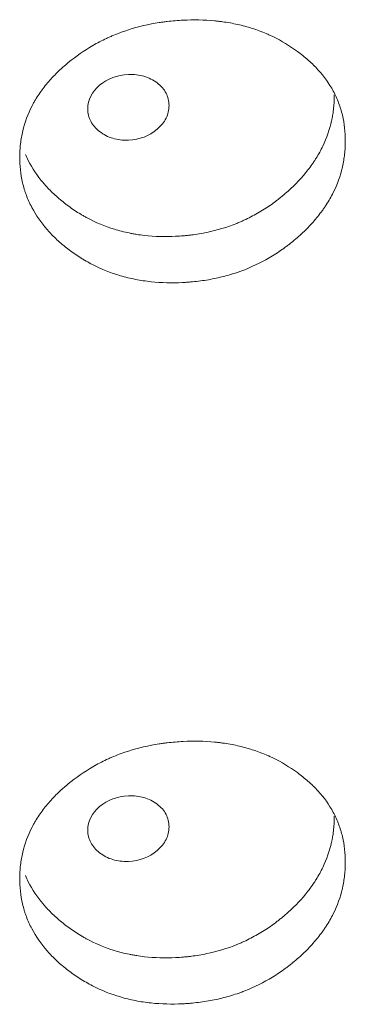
# Model space of a CAD drawing. Header units: millimetres. Extents: x 4 to 1188, y 1 to 840.
# Tile 174 of 203: x 1099.21 to 1100.37, y 298.37 to 301.88. Entities that reach past the tile are written whole.
import ezdxf

# ---------------------------------------------------------------- set-up
doc = ezdxf.new("R2010")
doc.units = ezdxf.units.MM
doc.layers.add('1', color=7, linetype='Continuous')

msp = doc.modelspace()

# ---------------------------------------------------------------- linework, layer by layer
at = {"layer": '1', "color": 154, "linetype": 'Continuous', "lineweight": 13}
for points, knots in [([(1100.3676, 301.4443), (1100.3676, 301.4424), (1100.3676, 301.4404), (1100.3675, 301.4365), (1100.3674, 301.4307), (1100.3669, 301.417), (1100.3653, 301.3975), (1100.3632, 301.3819), (1100.3612, 301.3701), (1100.3605, 301.3662), (1100.3589, 301.3585), (1100.3581, 301.3546), (1100.3501, 301.3198), (1100.3393, 301.2896), (1100.3174, 301.2456), (1100.3091, 301.2311), (1100.2976, 301.2133), (1100.2952, 301.2097), (1100.2904, 301.2027), (1100.283, 301.1922), (1100.2751, 301.1819), (1100.2589, 301.1618), (1100.2474, 301.1488), (1100.2291, 301.13), (1100.2228, 301.1238), (1100.21, 301.1117), (1100.2034, 301.1057), (1100.1899, 301.094), (1100.183, 301.0882), (1100.1724, 301.0797), (1100.1689, 301.0769), (1100.1617, 301.0713), (1100.1581, 301.0686), (1100.1398, 301.0552), (1100.1248, 301.045), (1100.0781, 301.0164), (1100.0451, 300.9998), (1100.0055, 300.9843), (1100.001, 300.9826), (1099.9922, 300.9794), (1099.9788, 300.9747), (1099.9654, 300.9705), (1099.9383, 300.9625), (1099.9201, 300.9581), (1099.8833, 300.9505), (1099.8647, 300.9475), (1099.8366, 300.9441), (1099.8272, 300.9431), (1099.813, 300.9419), (1099.8082, 300.9415), (1099.7988, 300.9409), (1099.794, 300.9406), (1099.7515, 300.9385), (1099.714, 300.9393), (1099.6585, 300.9452), (1099.64, 300.948), (1099.6035, 300.9551), (1099.5856, 300.9595), (1099.5335, 300.9748), (1099.4923, 300.9914), (1099.4537, 301.0124), (1099.4385, 301.0212), (1099.4309, 301.0257), (1099.4089, 301.0398), (1099.3948, 301.0497), (1099.3679, 301.0704), (1099.3549, 301.0813), (1099.3365, 301.0984), (1099.3275, 301.1071), (1099.3189, 301.1162), (1099.3132, 301.1223), (1099.3104, 301.1254), (1099.2859, 301.1534), (1099.2676, 301.1798), (1099.2457, 301.2216), (1099.2377, 301.2395), (1099.2311, 301.258), (1099.2286, 301.2654), (1099.2274, 301.2691), (1099.2241, 301.2804), (1099.2221, 301.288), (1099.2133, 301.3258), (1099.2094, 301.364), (1099.2105, 301.4028), (1099.2114, 301.4183), (1099.2121, 301.4261), (1099.2147, 301.4493), (1099.2174, 301.4646), (1099.2281, 301.51), (1099.239, 301.5397), (1099.2558, 301.5722), (1099.2577, 301.5759), (1099.2617, 301.583), (1099.2678, 301.5937), (1099.2744, 301.6041), (1099.2882, 301.6245), (1099.2983, 301.6377), (1099.3199, 301.6633), (1099.3314, 301.6757), (1099.3499, 301.6938), (1099.3562, 301.6997), (1099.366, 301.7084), (1099.3693, 301.7113), (1099.3759, 301.717), (1099.3793, 301.7199), (1099.4099, 301.7451), (1099.439, 301.7655), (1099.486, 301.7927), (1099.5022, 301.8012), (1099.5232, 301.811), (1099.5275, 301.813), (1099.536, 301.8167), (1099.5402, 301.8185), (1099.5531, 301.8239), (1099.5617, 301.8273), (1099.6053, 301.8432), (1099.6412, 301.8531), (1099.6874, 301.862), (1099.7013, 301.8644), (1099.7154, 301.8664), (1099.7248, 301.8677), (1099.7296, 301.8683), (1099.7532, 301.8711), (1099.772, 301.8726), (1099.8284, 301.8755), (1099.8659, 301.8749), (1099.9078, 301.8709), (1099.9125, 301.8704), (1099.9217, 301.8694), (1099.9356, 301.8676), (1099.9673, 301.8626), (1100.0114, 301.8528), (1100.0536, 301.8392), (1100.0822, 301.8278), (1100.0943, 301.8225), (1100.1023, 301.8189), (1100.1063, 301.817), (1100.1416, 301.7999), (1100.1705, 301.7823), (1100.2108, 301.7529), (1100.2237, 301.7425), (1100.239, 301.7289), (1100.2421, 301.7261), (1100.248, 301.7206), (1100.2568, 301.7121), (1100.2652, 301.7035), (1100.292, 301.674), (1100.3102, 301.6486), (1100.3285, 301.6145), (1100.3319, 301.6075), (1100.3384, 301.5934), (1100.3413, 301.5863), (1100.3494, 301.5647), (1100.3538, 301.5501), (1100.3643, 301.5058), (1100.3676, 301.4754), (1100.3676, 301.4443)], [0, 0, 0, 0, 0.001953, 0.001953, 0.003906, 0.007812, 0.015625, 0.023437, 0.023437, 0.027344, 0.027344, 0.03125, 0.03125, 0.0625, 0.0625, 0.078125, 0.078125, 0.082031, 0.082031, 0.085937, 0.09375, 0.09375, 0.109375, 0.109375, 0.117187, 0.117187, 0.125, 0.125, 0.132812, 0.132812, 0.136719, 0.136719, 0.140625, 0.140625, 0.15625, 0.15625, 0.1875, 0.1875, 0.191406, 0.191406, 0.195312, 0.203125, 0.203125, 0.21875, 0.21875, 0.234375, 0.234375, 0.242187, 0.242187, 0.246094, 0.246094, 0.25, 0.25, 0.28125, 0.28125, 0.296875, 0.296875, 0.3125, 0.3125, 0.34375, 0.351562, 0.351562, 0.359375, 0.359375, 0.375, 0.375, 0.390625, 0.390625, 0.398437, 0.402344, 0.402344, 0.40625, 0.40625, 0.4375, 0.4375, 0.453125, 0.457031, 0.457031, 0.460937, 0.460937, 0.46875, 0.46875, 0.5, 0.507812, 0.507812, 0.515625, 0.515625, 0.53125, 0.53125, 0.5625, 0.5625, 0.566406, 0.566406, 0.570312, 0.578125, 0.578125, 0.59375, 0.59375, 0.609375, 0.609375, 0.617187, 0.617187, 0.621094, 0.621094, 0.625, 0.625, 0.65625, 0.65625, 0.671875, 0.671875, 0.675781, 0.675781, 0.679687, 0.679687, 0.6875, 0.6875, 0.71875, 0.71875, 0.726562, 0.730469, 0.730469, 0.734375, 0.734375, 0.75, 0.75, 0.78125, 0.78125, 0.785156, 0.785156, 0.789062, 0.796875, 0.8125, 0.828125, 0.835937, 0.839844, 0.839844, 0.84375, 0.84375, 0.875, 0.875, 0.890625, 0.890625, 0.894531, 0.894531, 0.898437, 0.90625, 0.90625, 0.9375, 0.9375, 0.945312, 0.945312, 0.953125, 0.953125, 0.96875, 0.96875, 1, 1, 1, 1]), ([(1099.4522, 301.5582), (1099.4521, 301.5422), (1099.4556, 301.5275), (1099.4696, 301.5006), (1099.48, 301.4885), (1099.5085, 301.4666), (1099.5241, 301.4585), (1099.5582, 301.4484), (1099.5764, 301.4462), (1099.6365, 301.4487), (1099.6705, 301.4615), (1099.7128, 301.4978), (1099.7234, 301.5108), (1099.734, 301.5319), (1099.7366, 301.5392), (1099.7401, 301.5542), (1099.7409, 301.5619), (1099.7409, 301.5862), (1099.7373, 301.601), (1099.7268, 301.6211), (1099.7225, 301.6274), (1099.712, 301.6394), (1099.706, 301.645), (1099.6847, 301.6612), (1099.669, 301.669), (1099.635, 301.679), (1099.6168, 301.6811), (1099.5566, 301.6785), (1099.5223, 301.6657), (1099.4664, 301.6184), (1099.4524, 301.5903), (1099.4522, 301.5582)], [0, 0, 0, 0, 0.0625, 0.0625, 0.125, 0.125, 0.1875, 0.1875, 0.25, 0.25, 0.375, 0.375, 0.4375, 0.4375, 0.46875, 0.46875, 0.5, 0.5, 0.5625, 0.5625, 0.59375, 0.59375, 0.625, 0.625, 0.6875, 0.6875, 0.75, 0.75, 0.875, 0.875, 1, 1, 1, 1]), ([(1100.3286, 301.6077), (1100.3286, 301.6058), (1100.3285, 301.6039), (1100.3285, 301.6), (1100.3284, 301.5942), (1100.3279, 301.5808), (1100.3264, 301.5615), (1100.3243, 301.5461), (1100.3224, 301.5345), (1100.3218, 301.5306), (1100.3203, 301.523), (1100.3195, 301.5191), (1100.3119, 301.4847), (1100.3016, 301.4548), (1100.2807, 301.4112), (1100.2728, 301.3968), (1100.2617, 301.3791), (1100.2595, 301.3755), (1100.2548, 301.3685), (1100.2477, 301.3581), (1100.2402, 301.3479), (1100.2141, 301.3144), (1100.1904, 301.2893), (1100.1578, 301.2599), (1100.1511, 301.2541), (1100.1408, 301.2455), (1100.1373, 301.2427), (1100.1303, 301.2371), (1100.1268, 301.2344), (1100.1091, 301.2208), (1100.0797, 301.2003), (1100.0405, 301.1778), (1100.0116, 301.1637), (1099.9989, 301.1581), (1099.9904, 301.1544), (1099.9861, 301.1526), (1099.9472, 301.1369), (1099.9117, 301.1263), (1099.8573, 301.1149), (1099.8343, 301.1111), (1099.8111, 301.1084), (1099.8018, 301.1074), (1099.7971, 301.107), (1099.783, 301.1058), (1099.7737, 301.1052), (1099.7271, 301.1029), (1099.6901, 301.1038), (1099.6444, 301.1089), (1099.6352, 301.1102), (1099.6216, 301.1123), (1099.617, 301.1131), (1099.608, 301.1148), (1099.5855, 301.1191), (1099.5637, 301.1247), (1099.5126, 301.1405), (1099.4763, 301.1557), (1099.4421, 301.1746), (1099.4345, 301.1788), (1099.4308, 301.181), (1099.4196, 301.1877), (1099.4124, 301.1923), (1099.391, 301.2065), (1099.3774, 301.2165), (1099.3512, 301.2374), (1099.3387, 301.2483), (1099.3209, 301.2655), (1099.3151, 301.2713), (1099.3067, 301.2803), (1099.3039, 301.2834), (1099.2984, 301.2895), (1099.2958, 301.2926), (1099.2722, 301.3205), (1099.2547, 301.3467), (1099.2371, 301.3817), (1099.2337, 301.389), (1099.2306, 301.3964)], [0, 0, 0, 0, 0.004383, 0.004383, 0.008765, 0.01753, 0.035061, 0.052591, 0.052591, 0.061356, 0.061356, 0.070121, 0.070121, 0.140243, 0.140243, 0.175303, 0.175303, 0.184068, 0.184068, 0.192834, 0.210364, 0.210364, 0.280485, 0.280485, 0.298016, 0.298016, 0.306781, 0.306781, 0.315546, 0.315546, 0.350607, 0.385667, 0.403198, 0.411963, 0.411963, 0.420728, 0.420728, 0.490849, 0.490849, 0.52591, 0.534675, 0.534675, 0.54344, 0.54344, 0.56097, 0.56097, 0.631092, 0.631092, 0.648622, 0.648622, 0.657387, 0.657387, 0.666152, 0.701213, 0.701213, 0.771334, 0.7801, 0.7801, 0.788865, 0.788865, 0.806395, 0.806395, 0.841456, 0.841456, 0.876516, 0.876516, 0.894047, 0.894047, 0.902812, 0.902812, 0.911577, 0.911577, 0.981698, 0.981698, 1, 1, 1, 1]), ([(1100.3676, 298.8782), (1100.3676, 298.8762), (1100.3676, 298.8743), (1100.3675, 298.8704), (1100.3674, 298.8645), (1100.3669, 298.8509), (1100.3653, 298.8314), (1100.3632, 298.8157), (1100.3612, 298.804), (1100.3605, 298.8001), (1100.3589, 298.7923), (1100.3581, 298.7884), (1100.3501, 298.7536), (1100.3393, 298.7235), (1100.3174, 298.6794), (1100.3091, 298.665), (1100.2976, 298.6471), (1100.2952, 298.6436), (1100.2904, 298.6365), (1100.283, 298.626), (1100.2751, 298.6158), (1100.2589, 298.5957), (1100.2474, 298.5827), (1100.2291, 298.5639), (1100.2228, 298.5577), (1100.21, 298.5456), (1100.2034, 298.5396), (1100.1899, 298.5278), (1100.183, 298.5221), (1100.1724, 298.5135), (1100.1689, 298.5107), (1100.1617, 298.5052), (1100.1581, 298.5025), (1100.1398, 298.489), (1100.1248, 298.4789), (1100.0781, 298.4502), (1100.0451, 298.4337), (1100.0055, 298.4182), (1100.001, 298.4165), (1099.9922, 298.4133), (1099.9788, 298.4086), (1099.9654, 298.4043), (1099.9383, 298.3964), (1099.9201, 298.3919), (1099.8833, 298.3844), (1099.8647, 298.3814), (1099.8366, 298.3779), (1099.8272, 298.377), (1099.813, 298.3757), (1099.8082, 298.3754), (1099.7988, 298.3747), (1099.794, 298.3745), (1099.7515, 298.3724), (1099.714, 298.3732), (1099.6585, 298.3791), (1099.64, 298.3818), (1099.6035, 298.389), (1099.5856, 298.3934), (1099.5335, 298.4087), (1099.4923, 298.4253), (1099.4537, 298.4463), (1099.4385, 298.455), (1099.4309, 298.4596), (1099.4089, 298.4736), (1099.3948, 298.4835), (1099.3679, 298.5043), (1099.3549, 298.5152), (1099.3365, 298.5323), (1099.3275, 298.541), (1099.3189, 298.5501), (1099.3132, 298.5562), (1099.3104, 298.5593), (1099.2859, 298.5873), (1099.2676, 298.6136), (1099.2457, 298.6555), (1099.2377, 298.6733), (1099.2311, 298.6918), (1099.2286, 298.6993), (1099.2274, 298.703), (1099.2241, 298.7143), (1099.2221, 298.7218), (1099.2133, 298.7597), (1099.2094, 298.7979), (1099.2105, 298.8366), (1099.2114, 298.8521), (1099.2121, 298.8599), (1099.2147, 298.8831), (1099.2174, 298.8984), (1099.2281, 298.9439), (1099.239, 298.9735), (1099.2558, 299.0061), (1099.2577, 299.0097), (1099.2617, 299.0169), (1099.2678, 299.0275), (1099.2744, 299.0379), (1099.2882, 299.0584), (1099.2983, 299.0716), (1099.3199, 299.0972), (1099.3314, 299.1096), (1099.3499, 299.1276), (1099.3562, 299.1335), (1099.366, 299.1423), (1099.3693, 299.1452), (1099.3759, 299.1509), (1099.3793, 299.1538), (1099.4099, 299.179), (1099.439, 299.1994), (1099.486, 299.2266), (1099.5022, 299.2351), (1099.5232, 299.2449), (1099.5275, 299.2468), (1099.536, 299.2506), (1099.5402, 299.2524), (1099.5531, 299.2578), (1099.5617, 299.2611), (1099.6053, 299.2771), (1099.6412, 299.2869), (1099.6874, 299.2959), (1099.7013, 299.2983), (1099.7154, 299.3003), (1099.7248, 299.3016), (1099.7296, 299.3022), (1099.7532, 299.305), (1099.772, 299.3065), (1099.8284, 299.3093), (1099.8659, 299.3088), (1099.9078, 299.3048), (1099.9125, 299.3043), (1099.9217, 299.3032), (1099.9356, 299.3015), (1099.9673, 299.2965), (1100.0114, 299.2866), (1100.0536, 299.2731), (1100.0822, 299.2617), (1100.0943, 299.2564), (1100.1023, 299.2527), (1100.1063, 299.2509), (1100.1416, 299.2338), (1100.1705, 299.2162), (1100.2108, 299.1867), (1100.2237, 299.1764), (1100.239, 299.1628), (1100.2421, 299.16), (1100.248, 299.1544), (1100.2568, 299.146), (1100.2652, 299.1373), (1100.292, 299.1079), (1100.3102, 299.0825), (1100.3285, 299.0484), (1100.3319, 299.0414), (1100.3384, 299.0273), (1100.3413, 299.0201), (1100.3494, 298.9986), (1100.3538, 298.984), (1100.3643, 298.9396), (1100.3676, 298.9093), (1100.3676, 298.8782)], [0, 0, 0, 0, 0.001953, 0.001953, 0.003906, 0.007813, 0.015625, 0.023438, 0.023438, 0.027344, 0.027344, 0.03125, 0.03125, 0.0625, 0.0625, 0.078125, 0.078125, 0.082031, 0.082031, 0.085938, 0.09375, 0.09375, 0.109375, 0.109375, 0.117188, 0.117188, 0.125, 0.125, 0.132813, 0.132813, 0.136719, 0.136719, 0.140625, 0.140625, 0.15625, 0.15625, 0.1875, 0.1875, 0.191406, 0.191406, 0.195313, 0.203125, 0.203125, 0.21875, 0.21875, 0.234375, 0.234375, 0.242188, 0.242188, 0.246094, 0.246094, 0.25, 0.25, 0.28125, 0.28125, 0.296875, 0.296875, 0.3125, 0.3125, 0.34375, 0.351563, 0.351563, 0.359375, 0.359375, 0.375, 0.375, 0.390625, 0.390625, 0.398438, 0.402344, 0.402344, 0.40625, 0.40625, 0.4375, 0.4375, 0.453125, 0.457031, 0.457031, 0.460937, 0.460937, 0.46875, 0.46875, 0.5, 0.507812, 0.507812, 0.515625, 0.515625, 0.53125, 0.53125, 0.5625, 0.5625, 0.566406, 0.566406, 0.570312, 0.578125, 0.578125, 0.59375, 0.59375, 0.609375, 0.609375, 0.617187, 0.617187, 0.621094, 0.621094, 0.625, 0.625, 0.65625, 0.65625, 0.671875, 0.671875, 0.675781, 0.675781, 0.679687, 0.679687, 0.6875, 0.6875, 0.71875, 0.71875, 0.726562, 0.730469, 0.730469, 0.734375, 0.734375, 0.75, 0.75, 0.78125, 0.78125, 0.785156, 0.785156, 0.789063, 0.796875, 0.8125, 0.828125, 0.835938, 0.839844, 0.839844, 0.84375, 0.84375, 0.875, 0.875, 0.890625, 0.890625, 0.894531, 0.894531, 0.898438, 0.90625, 0.90625, 0.9375, 0.9375, 0.945312, 0.945312, 0.953125, 0.953125, 0.96875, 0.96875, 1, 1, 1, 1]), ([(1099.4522, 298.9921), (1099.4521, 298.9761), (1099.4556, 298.9613), (1099.4696, 298.9344), (1099.48, 298.9224), (1099.5085, 298.9005), (1099.5241, 298.8924), (1099.5582, 298.8822), (1099.5764, 298.8801), (1099.6365, 298.8826), (1099.6705, 298.8954), (1099.7128, 298.9316), (1099.7234, 298.9447), (1099.734, 298.9658), (1099.7366, 298.9731), (1099.7401, 298.9881), (1099.7409, 298.9958), (1099.7409, 299.0201), (1099.7373, 299.0349), (1099.7268, 299.0549), (1099.7225, 299.0613), (1099.712, 299.0733), (1099.706, 299.0788), (1099.6847, 299.095), (1099.669, 299.1029), (1099.635, 299.1129), (1099.6168, 299.1149), (1099.5566, 299.1124), (1099.5223, 299.0996), (1099.4664, 299.0523), (1099.4524, 299.0242), (1099.4522, 298.9921)], [0, 0, 0, 0, 0.0625, 0.0625, 0.125, 0.125, 0.1875, 0.1875, 0.25, 0.25, 0.375, 0.375, 0.4375, 0.4375, 0.46875, 0.46875, 0.5, 0.5, 0.5625, 0.5625, 0.59375, 0.59375, 0.625, 0.625, 0.6875, 0.6875, 0.75, 0.75, 0.875, 0.875, 1, 1, 1, 1]), ([(1100.3286, 299.0416), (1100.3286, 299.0397), (1100.3285, 299.0377), (1100.3285, 299.0339), (1100.3284, 299.0281), (1100.3279, 299.0146), (1100.3264, 298.9954), (1100.3243, 298.98), (1100.3224, 298.9684), (1100.3218, 298.9645), (1100.3203, 298.9568), (1100.3195, 298.953), (1100.3119, 298.9186), (1100.3016, 298.8887), (1100.2807, 298.845), (1100.2728, 298.8307), (1100.2617, 298.813), (1100.2595, 298.8094), (1100.2548, 298.8024), (1100.2477, 298.7919), (1100.2402, 298.7817), (1100.2141, 298.7482), (1100.1904, 298.7232), (1100.1578, 298.6937), (1100.1511, 298.6879), (1100.1408, 298.6794), (1100.1373, 298.6766), (1100.1303, 298.671), (1100.1268, 298.6683), (1100.1091, 298.6547), (1100.0797, 298.6342), (1100.0405, 298.6117), (1100.0116, 298.5976), (1099.9989, 298.592), (1099.9904, 298.5883), (1099.9861, 298.5865), (1099.9472, 298.5708), (1099.9117, 298.5602), (1099.8573, 298.5488), (1099.8343, 298.545), (1099.8111, 298.5423), (1099.8018, 298.5413), (1099.7971, 298.5409), (1099.783, 298.5396), (1099.7737, 298.539), (1099.7271, 298.5367), (1099.6901, 298.5377), (1099.6444, 298.5428), (1099.6352, 298.544), (1099.6216, 298.5462), (1099.617, 298.547), (1099.608, 298.5486), (1099.5855, 298.553), (1099.5637, 298.5586), (1099.5126, 298.5743), (1099.4763, 298.5895), (1099.4421, 298.6084), (1099.4345, 298.6127), (1099.4308, 298.6149), (1099.4196, 298.6216), (1099.4124, 298.6262), (1099.391, 298.6404), (1099.3774, 298.6503), (1099.3512, 298.6712), (1099.3387, 298.6822), (1099.3209, 298.6993), (1099.3151, 298.7052), (1099.3067, 298.7142), (1099.3039, 298.7172), (1099.2984, 298.7233), (1099.2958, 298.7264), (1099.2722, 298.7544), (1099.2547, 298.7806), (1099.2371, 298.8155), (1099.2337, 298.8229), (1099.2306, 298.8303)], [0, 0, 0, 0, 0.004383, 0.004383, 0.008765, 0.01753, 0.035061, 0.052591, 0.052591, 0.061356, 0.061356, 0.070121, 0.070121, 0.140243, 0.140243, 0.175303, 0.175303, 0.184068, 0.184068, 0.192834, 0.210364, 0.210364, 0.280485, 0.280485, 0.298016, 0.298016, 0.306781, 0.306781, 0.315546, 0.315546, 0.350607, 0.385667, 0.403198, 0.411963, 0.411963, 0.420728, 0.420728, 0.490849, 0.490849, 0.52591, 0.534675, 0.534675, 0.54344, 0.54344, 0.56097, 0.56097, 0.631092, 0.631092, 0.648622, 0.648622, 0.657387, 0.657387, 0.666152, 0.701213, 0.701213, 0.771334, 0.7801, 0.7801, 0.788865, 0.788865, 0.806395, 0.806395, 0.841456, 0.841456, 0.876516, 0.876516, 0.894047, 0.894047, 0.902812, 0.902812, 0.911577, 0.911577, 0.981698, 0.981698, 1, 1, 1, 1])]:
    msp.add_open_spline(points, degree=3, knots=knots, dxfattribs=at)

doc.saveas('drawing.dxf')
